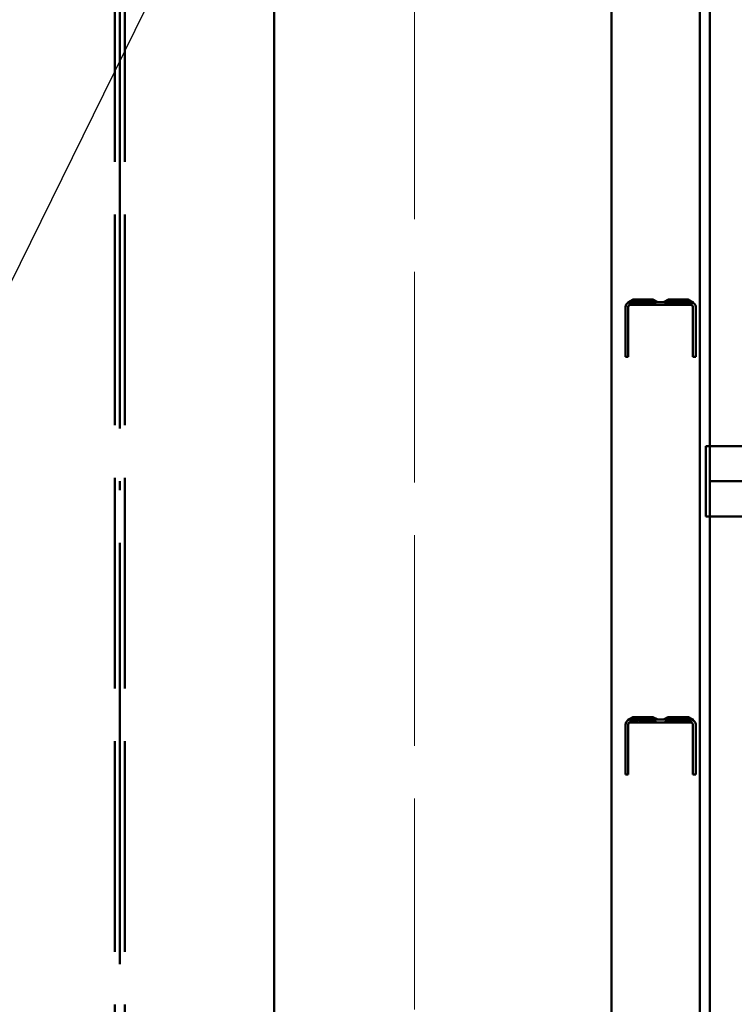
# Paper-space layout 'Layout1' of a CAD drawing. Extents: x -2 to 1033, y -36 to 596.
# Tile 38 of 256: x 278 to 289, y 149 to 163. Entities that reach past the tile are written whole.
import ezdxf

# ---------------------------------------------------------------- set-up
doc = ezdxf.new("R2010")
doc.units = 0
doc.linetypes.add('ACAD_ISO02W100', pattern=[15, 12, -3])
doc.linetypes.add('ACAD_ISO04W100', pattern=[30.5, 24, -3, 0.5, -3])
for name, color, linetype, lineweight in [('SS_PODKLADY_PANELY', 9, 'CONTINUOUS', 13), ('SS_POPIS_PROFILU', 13, 'CONTINUOUS', 25), ('SS_SLOUPY KRAJNÍ', 143, 'CONTINUOUS', 50), ('SS_ZEBRIK KOŠ', 75, 'CONTINUOUS', 50), ('SS_ZEBRIKY', 24, 'CONTINUOUS', 50)]:
    doc.layers.add(name, color=color, linetype=linetype, lineweight=lineweight)

psp = doc.layouts.get("Layout1")

# ---------------------------------------------------------------- linework, layer by layer
at = {"layer": 'SS_PODKLADY_PANELY', "color": 9, "linetype": 'ACAD_ISO02W100', "ltscale": 0.25}
psp.add_line((284.0122, 241.4755), (284.0122, 110.993), dxfattribs=at)
at = {"layer": 'SS_PODKLADY_PANELY', "color": 9, "linetype": 'Continuous', "ltscale": 0.25}
psp.add_line((282.0122, 111.793), (282.0122, 238.8263), dxfattribs=at)
at = {"layer": 'SS_POPIS_PROFILU', "color": 13}
psp.add_lwpolyline([(286.5645, 175.693), (275.4203, 153.0578), (260.9441, 153.0578)], dxfattribs=at)
at = {"layer": 'SS_SLOUPY KRAJNÍ', "color": 7, "linetype": 'ACAD_ISO04W100', "ltscale": 0.25}
psp.add_line((279.8145, 110.993), (279.8145, 238.993), dxfattribs=at)
at = {"layer": 'SS_SLOUPY KRAJNÍ', "color": 3, "linetype": 'ACAD_ISO02W100', "ltscale": 0.25}
for p, q in [((279.7445, 111.793), (279.7445, 238.816)), ((279.8845, 111.793), (279.8845, 238.816))]:
    psp.add_line(p, q, dxfattribs=at)
at = {"layer": 'SS_SLOUPY KRAJNÍ', "color": 1, "linetype": 'Continuous', "ltscale": 0.25}
psp.add_line((282.0145, 111.793), (282.0145, 238.7953), dxfattribs=at)
at = {"layer": 'SS_ZEBRIK KOŠ', "color": 3, "linetype": 'ACAD_ISO02W100', "ltscale": 0.25}
for p, q in [((288.2145, 156.493), (288.1605, 156.493)), ((288.1605, 156.493), (288.1605, 155.493)), ((288.2145, 155.493), (288.1605, 155.493))]:
    psp.add_line(p, q, dxfattribs=at)
at = {"layer": 'SS_ZEBRIK KOŠ', "color": 1, "linetype": 'Continuous', "ltscale": 0.25}
for p, q in [((292.6003, 156.493), (288.2145, 156.493)), ((292.6003, 155.493), (288.2145, 155.493))]:
    psp.add_line(p, q, dxfattribs=at)
at = {"layer": 'SS_ZEBRIK KOŠ', "color": 7, "linetype": 'ACAD_ISO04W100', "ltscale": 0.25}
psp.add_line((288.2145, 155.993), (292.6543, 155.993), dxfattribs=at)
psp.add_line((288.2145, 155.993), (292.6543, 155.993), dxfattribs=at)
at = {"layer": 'SS_ZEBRIKY', "color": 7, "linetype": 'ACAD_ISO04W100', "ltscale": 0.25}
psp.add_line((288.2145, 259.593), (288.2145, 112.993), dxfattribs=at)
psp.add_line((288.2145, 259.593), (288.2145, 112.993), dxfattribs=at)
at = {"layer": 'SS_ZEBRIKY', "color": 1, "linetype": 'Continuous', "ltscale": 0.25}
for p, q in [((288.0745, 112.993), (288.0745, 259.5295)), ((288.2145, 112.993), (288.2145, 259.5295)), ((286.8145, 123.493), (286.8145, 174.293))]:
    psp.add_line(p, q, dxfattribs=at)
at = {"layer": 'SS_ZEBRIKY', "color": 3, "linetype": 'ACAD_ISO02W100', "ltscale": 0.25}
for p, q in [((287.0495, 158.5356), (287.0239, 158.51)), ((287.0492, 158.5355), (287.0239, 158.51)), ((287.1266, 158.5808), (287.0482, 158.5408)), ((287.0482, 158.5408), (287.0492, 158.5355)), ((287.0482, 158.5408), (287.0605, 158.5408)), ((287.0492, 158.5355), (287.0605, 158.5408)), ((287.0495, 158.5356), (287.0492, 158.5355)), ((287.0845, 158.545), (287.0495, 158.5356)), ((287.0495, 158.5356), (287.0736, 158.5441)), ((287.0605, 158.5408), (287.0495, 158.5356)), ((287.1451, 158.5808), (287.0605, 158.5408)), ((287.0605, 158.5408), (287.1266, 158.5808)), ((287.0605, 158.5408), (287.0736, 158.5441)), ((287.1606, 158.545), (287.0667, 158.505)), ((287.1445, 158.545), (287.0667, 158.505)), ((287.0736, 158.5441), (287.1451, 158.5808)), ((287.1266, 158.5808), (287.0736, 158.5441)), ((287.0736, 158.5441), (287.1304, 158.5732)), ((287.0845, 158.545), (287.0736, 158.5441)), ((287.0845, 158.545), (287.1955, 158.5808)), ((287.0845, 158.545), (287.1451, 158.5808)), ((287.0845, 158.545), (287.1308, 158.5724)), ((287.0845, 158.545), (287.1362, 158.5616)), ((287.555, 158.545), (287.0845, 158.545)), ((287.1606, 158.545), (287.0845, 158.505)), ((287.1266, 158.5808), (287.1445, 158.545)), ((287.1451, 158.5808), (287.1266, 158.5808)), ((287.1304, 158.5732), (287.1451, 158.5808)), ((287.1308, 158.5724), (287.1451, 158.5808)), ((287.1362, 158.5616), (287.1955, 158.5808)), ((287.1451, 158.5808), (287.1606, 158.545)), ((287.1955, 158.5808), (287.1451, 158.5808)), ((287.1466, 158.505), (287.2045, 158.545)), ((287.1606, 158.545), (287.1466, 158.505)), ((287.161, 158.545), (287.2645, 158.5808)), ((287.161, 158.545), (287.1955, 158.5808)), ((287.1618, 158.545), (287.2645, 158.5808)), ((287.1618, 158.545), (287.1955, 158.5808)), ((287.2045, 158.545), (287.1955, 158.5808)), ((287.2645, 158.5808), (287.1955, 158.5808)), ((287.2363, 158.505), (287.2045, 158.545)), ((287.2363, 158.505), (287.2645, 158.545)), ((287.2665, 158.545), (287.2645, 158.5808)), ((287.2645, 158.5808), (287.3689, 158.545)), ((287.3334, 158.5808), (287.2645, 158.5808)), ((287.2645, 158.545), (287.2645, 158.5808)), ((287.3327, 158.505), (287.2645, 158.545)), ((287.2665, 158.545), (287.3334, 158.5808)), ((287.3245, 158.545), (287.3334, 158.5808)), ((287.3327, 158.505), (287.3245, 158.545)), ((287.413, 158.505), (287.3245, 158.545)), ((287.3689, 158.545), (287.3334, 158.5808)), ((287.3707, 158.545), (287.3334, 158.5808)), ((287.3929, 158.5618), (287.3334, 158.5808)), ((287.4455, 158.545), (287.3334, 158.5808)), ((287.3839, 158.5808), (287.3334, 158.5808)), ((287.3684, 158.545), (287.3839, 158.5808)), ((287.413, 158.505), (287.3684, 158.545)), ((287.4585, 158.505), (287.3684, 158.545)), ((287.3707, 158.545), (287.3839, 158.5808)), ((287.4455, 158.545), (287.3839, 158.5808)), ((287.3982, 158.5725), (287.3839, 158.5808)), ((287.4465, 158.545), (287.3839, 158.5808)), ((287.3839, 158.5808), (287.4739, 158.545)), ((287.3839, 158.5808), (287.3993, 158.5746)), ((287.4024, 158.5808), (287.3839, 158.5808)), ((287.3845, 158.545), (287.4024, 158.5808)), ((287.4585, 158.505), (287.3845, 158.545)), ((287.4455, 158.545), (287.3929, 158.5618)), ((287.4455, 158.545), (287.3982, 158.5725)), ((287.4465, 158.545), (287.4024, 158.5808)), ((287.4739, 158.545), (287.4024, 158.5808)), ((287.555, 158.545), (287.6374, 158.5808)), ((287.555, 158.545), (287.6338, 158.5808)), ((287.6266, 158.5808), (287.555, 158.545)), ((287.6266, 158.5808), (287.555, 158.545)), ((287.6266, 158.5808), (287.555, 158.545)), ((287.6267, 158.5806), (287.555, 158.545)), ((287.555, 158.545), (287.6275, 158.579)), ((287.555, 158.545), (287.6297, 158.5746)), ((287.555, 158.545), (287.6297, 158.5746)), ((287.5828, 158.545), (287.555, 158.545)), ((287.5645, 158.505), (287.6445, 158.545)), ((287.566, 158.545), (287.6248, 158.5797)), ((287.566, 158.545), (287.63, 158.574)), ((287.6606, 158.545), (287.5704, 158.505)), ((287.6445, 158.545), (287.5704, 158.505)), ((287.6613, 158.5808), (287.5824, 158.545)), ((287.5824, 158.545), (287.6451, 158.5808)), ((287.6446, 158.5808), (287.5824, 158.545)), ((287.6374, 158.5808), (287.5824, 158.545)), ((287.6266, 158.5808), (287.5824, 158.545)), ((287.5828, 158.545), (287.6548, 158.5808)), ((287.5828, 158.545), (287.6338, 158.5808)), ((287.6445, 158.545), (287.5828, 158.545)), ((287.5834, 158.545), (287.6955, 158.5808)), ((287.5834, 158.545), (287.6453, 158.5808)), ((287.6278, 158.5783), (287.5834, 158.545)), ((287.5834, 158.545), (287.6308, 158.5725)), ((287.5834, 158.545), (287.6308, 158.5725)), ((287.6308, 158.5724), (287.5834, 158.545)), ((287.6315, 158.571), (287.5834, 158.545)), ((287.5834, 158.545), (287.635, 158.564)), ((287.5834, 158.545), (287.6361, 158.5618)), ((287.5843, 158.505), (287.6606, 158.545)), ((287.5843, 158.505), (287.6445, 158.545)), ((287.5979, 158.545), (287.6317, 158.5706)), ((287.6373, 158.5594), (287.5979, 158.545)), ((287.616, 158.505), (287.7045, 158.545)), ((287.6606, 158.545), (287.616, 158.505)), ((287.6248, 158.5797), (287.6266, 158.5808)), ((287.6445, 158.545), (287.6266, 158.5808)), ((287.6266, 158.5808), (287.6445, 158.545)), ((287.6606, 158.545), (287.6266, 158.5808)), ((287.6338, 158.5808), (287.6266, 158.5808)), ((287.6269, 158.5808), (287.6267, 158.5806)), ((287.6267, 158.5806), (287.6445, 158.545)), ((287.6269, 158.5808), (287.6445, 158.545)), ((287.6275, 158.579), (287.6312, 158.5808)), ((287.6312, 158.5808), (287.6278, 158.5783)), ((287.6297, 158.5746), (287.6299, 158.5747)), ((287.6299, 158.5747), (287.6451, 158.5808)), ((287.63, 158.574), (287.6302, 158.5741)), ((287.6302, 158.5741), (287.6451, 158.5808)), ((287.6453, 158.5808), (287.6308, 158.5724)), ((287.6308, 158.5725), (287.631, 158.5726)), ((287.631, 158.5726), (287.6451, 158.5808)), ((287.6445, 158.545), (287.6312, 158.5808)), ((287.6312, 158.5808), (287.6606, 158.545)), ((287.6496, 158.5808), (287.6315, 158.571)), ((287.6317, 158.5706), (287.6319, 158.5707)), ((287.6319, 158.5707), (287.6451, 158.5808)), ((287.6445, 158.545), (287.6338, 158.5808)), ((287.6606, 158.545), (287.6338, 158.5808)), ((287.6548, 158.5808), (287.6338, 158.5808)), ((287.635, 158.564), (287.6804, 158.5808)), ((287.6445, 158.545), (287.6374, 158.5808)), ((287.6606, 158.545), (287.6374, 158.5808)), ((287.6955, 158.5808), (287.6374, 158.5595)), ((287.6397, 158.505), (287.7045, 158.545)), ((287.6397, 158.505), (287.6606, 158.545)), ((287.6446, 158.5808), (287.6445, 158.545)), ((287.6606, 158.545), (287.6445, 158.545)), ((287.6446, 158.5808), (287.6606, 158.545)), ((287.6583, 158.545), (287.6451, 158.5808)), ((287.6606, 158.545), (287.6451, 158.5808)), ((287.6606, 158.545), (287.6453, 158.5808)), ((287.7045, 158.545), (287.6453, 158.5808)), ((287.6473, 158.545), (287.6955, 158.5808)), ((287.6606, 158.545), (287.6496, 158.5808)), ((287.6588, 158.545), (287.6548, 158.5808)), ((287.6606, 158.545), (287.6548, 158.5808)), ((287.7045, 158.545), (287.6548, 158.5808)), ((287.6873, 158.5808), (287.6548, 158.5808)), ((287.6583, 158.545), (287.7386, 158.5808)), ((287.6583, 158.545), (287.6963, 158.5808)), ((287.6583, 158.545), (287.6955, 158.5808)), ((287.6583, 158.545), (287.6946, 158.5808)), ((287.6583, 158.545), (287.6613, 158.5808)), ((287.6588, 158.545), (287.7279, 158.5808)), ((287.6588, 158.545), (287.6873, 158.5808)), ((287.7645, 158.5808), (287.6601, 158.545)), ((287.6601, 158.545), (287.7201, 158.5808)), ((287.6601, 158.545), (287.6957, 158.5808)), ((287.6601, 158.545), (287.6955, 158.5808)), ((287.6601, 158.545), (287.6804, 158.5808)), ((287.6946, 158.5808), (287.6606, 158.545)), ((287.6606, 158.545), (287.6804, 158.5808)), ((287.6606, 158.545), (287.6613, 158.5808)), ((287.7045, 158.545), (287.6606, 158.545)), ((287.6613, 158.5808), (287.7045, 158.545)), ((287.7045, 158.545), (287.6804, 158.5808)), ((287.7045, 158.545), (287.6873, 158.5808)), ((287.7279, 158.5808), (287.6873, 158.5808)), ((287.7045, 158.545), (287.6946, 158.5808)), ((287.7045, 158.545), (287.6955, 158.5808)), ((287.709, 158.545), (287.6955, 158.5808)), ((287.7624, 158.545), (287.6955, 158.5808)), ((287.7045, 158.545), (287.6957, 158.5808)), ((287.7645, 158.545), (287.6957, 158.5808)), ((287.7045, 158.545), (287.6963, 158.5808)), ((287.6963, 158.505), (287.7645, 158.545)), ((287.6963, 158.505), (287.7045, 158.545)), ((287.7045, 158.545), (287.7631, 158.5808)), ((287.7045, 158.545), (287.7386, 158.5808)), ((287.7045, 158.545), (287.7279, 158.5808)), ((287.7045, 158.545), (287.7201, 158.5808)), ((287.7198, 158.505), (287.7045, 158.545)), ((287.7645, 158.545), (287.7045, 158.545)), ((287.7645, 158.5808), (287.709, 158.545)), ((287.7198, 158.505), (287.7645, 158.545)), ((287.7645, 158.545), (287.7201, 158.5808)), ((287.7628, 158.545), (287.7279, 158.5808)), ((287.7645, 158.545), (287.7279, 158.5808)), ((287.7724, 158.5808), (287.7279, 158.5808)), ((287.7624, 158.545), (287.7386, 158.5808)), ((287.7645, 158.545), (287.7386, 158.5808)), ((287.7836, 158.5808), (287.7624, 158.545)), ((287.7624, 158.545), (287.7645, 158.5808)), ((287.7624, 158.545), (287.7631, 158.5808)), ((287.7628, 158.545), (287.816, 158.5808)), ((287.7628, 158.545), (287.7724, 158.5808)), ((287.7645, 158.545), (287.7631, 158.5808)), ((287.7765, 158.545), (287.7645, 158.5808)), ((287.8427, 158.545), (287.7645, 158.5808)), ((287.8671, 158.545), (287.7645, 158.5808)), ((287.868, 158.545), (287.7645, 158.5808)), ((287.7645, 158.545), (287.8326, 158.5808)), ((287.7645, 158.545), (287.8321, 158.5808)), ((287.7645, 158.545), (287.816, 158.5808)), ((287.7645, 158.545), (287.7836, 158.5808)), ((287.7645, 158.545), (287.7724, 158.5808)), ((287.7645, 158.545), (287.7645, 158.5808)), ((287.7927, 158.505), (287.7645, 158.545)), ((287.8087, 158.505), (287.7645, 158.545)), ((287.8245, 158.545), (287.7645, 158.545)), ((287.816, 158.5808), (287.7724, 158.5808)), ((287.7836, 158.5808), (287.8245, 158.545)), ((287.8671, 158.545), (287.7836, 158.5808)), ((287.7927, 158.505), (287.8245, 158.545)), ((287.8087, 158.505), (287.8245, 158.545)), ((287.8245, 158.545), (287.816, 158.5808)), ((287.8673, 158.545), (287.816, 158.5808)), ((287.8542, 158.5808), (287.816, 158.5808)), ((287.8245, 158.545), (287.883, 158.5808)), ((287.8245, 158.545), (287.8629, 158.5808)), ((287.8245, 158.545), (287.8542, 158.5808)), ((287.8245, 158.545), (287.8334, 158.5808)), ((287.8245, 158.545), (287.8326, 158.5808)), ((287.8245, 158.545), (287.8321, 158.5808)), ((287.8245, 158.545), (287.8266, 158.5808)), ((287.8824, 158.505), (287.8245, 158.545)), ((287.8889, 158.505), (287.8245, 158.545)), ((287.8684, 158.545), (287.8245, 158.545)), ((287.8671, 158.545), (287.8266, 158.5808)), ((287.8671, 158.545), (287.8321, 158.5808)), ((287.868, 158.545), (287.8326, 158.5808)), ((287.8427, 158.545), (287.8334, 158.5808)), ((287.8671, 158.545), (287.8334, 158.5808)), ((287.868, 158.545), (287.8334, 158.5808)), ((287.8878, 158.5519), (287.8334, 158.5808)), ((287.8924, 158.5618), (287.8334, 158.5808)), ((287.9445, 158.545), (287.8334, 158.5808)), ((287.8673, 158.545), (287.8542, 158.5808)), ((287.8684, 158.545), (287.8542, 158.5808)), ((287.9445, 158.545), (287.8542, 158.5808)), ((287.883, 158.5808), (287.8542, 158.5808)), ((287.8671, 158.545), (287.8629, 158.5808)), ((287.8629, 158.5808), (287.8684, 158.545)), ((287.9445, 158.545), (287.8629, 158.5808)), ((287.8684, 158.545), (287.9014, 158.5808)), ((287.8994, 158.5808), (287.8684, 158.545)), ((287.8974, 158.5808), (287.8684, 158.545)), ((287.8684, 158.545), (287.8888, 158.5808)), ((287.8684, 158.545), (287.8839, 158.5808)), ((287.8684, 158.545), (287.883, 158.5808)), ((287.8824, 158.505), (287.8684, 158.545)), ((287.8684, 158.545), (287.8889, 158.505)), ((287.9445, 158.505), (287.8684, 158.545)), ((287.9555, 158.505), (287.8684, 158.545)), ((287.9622, 158.505), (287.8684, 158.545)), ((287.8845, 158.545), (287.8684, 158.545)), ((287.9445, 158.545), (287.883, 158.5808)), ((287.898, 158.572), (287.883, 158.5808)), ((287.883, 158.5808), (287.9554, 158.5441)), ((287.8985, 158.5729), (287.883, 158.5808)), ((287.8987, 158.5734), (287.883, 158.5808)), ((287.8974, 158.5808), (287.883, 158.5808)), ((287.8839, 158.5808), (287.8926, 158.5622)), ((287.8976, 158.5727), (287.8839, 158.5808)), ((287.9445, 158.545), (287.8839, 158.5808)), ((287.9554, 158.5441), (287.8839, 158.5808)), ((287.898, 158.5736), (287.8839, 158.5808)), ((287.8839, 158.5808), (287.8982, 158.574)), ((287.8984, 158.5745), (287.8839, 158.5808)), ((287.8845, 158.545), (287.9024, 158.5808)), ((287.8845, 158.545), (287.9014, 158.5808)), ((287.8845, 158.545), (287.8994, 158.5808)), ((287.8974, 158.5808), (287.8845, 158.545)), ((287.8845, 158.545), (287.9022, 158.5804)), ((287.8845, 158.545), (287.9555, 158.505)), ((287.9622, 158.505), (287.8845, 158.545)), ((287.8845, 158.545), (287.9645, 158.505)), ((287.9445, 158.545), (287.8845, 158.545)), ((287.9008, 158.545), (287.8879, 158.5518)), ((287.9445, 158.545), (287.8888, 158.5808)), ((287.9554, 158.5441), (287.8888, 158.5808)), ((287.8928, 158.5616), (287.8924, 158.5618)), ((287.8926, 158.5622), (287.8929, 158.5618)), ((287.9445, 158.545), (287.8928, 158.5616)), ((287.8929, 158.5618), (287.9008, 158.545)), ((287.9012, 158.5784), (287.8974, 158.5808)), ((287.9554, 158.5441), (287.8974, 158.5808)), ((287.9013, 158.5786), (287.8974, 158.5808)), ((287.8974, 158.5808), (287.9684, 158.5408)), ((287.8974, 158.5808), (287.9761, 158.5408)), ((287.8974, 158.5808), (287.9014, 158.5789)), ((287.8974, 158.5808), (287.9808, 158.5408)), ((287.9024, 158.5808), (287.8974, 158.5808)), ((287.8982, 158.5724), (287.8976, 158.5727)), ((287.8986, 158.5732), (287.898, 158.5736)), ((287.9445, 158.545), (287.898, 158.572)), ((287.8982, 158.574), (287.8988, 158.5737)), ((287.9445, 158.545), (287.8982, 158.5724)), ((287.8991, 158.5742), (287.8984, 158.5745)), ((287.9554, 158.5441), (287.8985, 158.5729)), ((287.9554, 158.5441), (287.8986, 158.5732)), ((287.9684, 158.5408), (287.8987, 158.5734)), ((287.8988, 158.5737), (287.9684, 158.5408)), ((287.9761, 158.5408), (287.8991, 158.5742)), ((287.9017, 158.5794), (287.8994, 158.5808)), ((287.8994, 158.5808), (287.9018, 158.5796)), ((287.9554, 158.5441), (287.9012, 158.5784)), ((287.9684, 158.5408), (287.9013, 158.5786)), ((287.9554, 158.5441), (287.9014, 158.5808)), ((287.9684, 158.5408), (287.9014, 158.5808)), ((287.9014, 158.5808), (287.9808, 158.5408)), ((287.9022, 158.5804), (287.9014, 158.5808)), ((287.9684, 158.5408), (287.9017, 158.5794)), ((287.9018, 158.5796), (287.9808, 158.5408)), ((287.9022, 158.5804), (287.9024, 158.5808)), ((287.9808, 158.5408), (287.9022, 158.5804)), ((287.9554, 158.5441), (287.9024, 158.5808)), ((287.9684, 158.5408), (287.9024, 158.5808)), ((287.9072, 158.5778), (287.9024, 158.5808)), ((287.9152, 158.5738), (287.9024, 158.5808)), ((287.9808, 158.5408), (287.9024, 158.5808)), ((287.9824, 158.5408), (287.9024, 158.5808)), ((287.9684, 158.5408), (287.9072, 158.5778)), ((287.9761, 158.5408), (287.9152, 158.5738)), ((287.9445, 158.545), (287.9554, 158.5441)), ((287.9554, 158.5441), (287.9684, 158.5408)), ((287.9684, 158.5408), (287.9797, 158.5355)), ((287.9684, 158.5408), (287.9761, 158.5408)), ((287.9797, 158.5355), (287.9761, 158.5408)), ((287.9761, 158.5408), (287.9808, 158.5408)), ((287.9797, 158.5355), (287.9824, 158.5408)), ((287.9797, 158.5355), (287.9808, 158.5408)), ((287.9982, 158.5198), (287.9797, 158.5355)), ((287.9808, 158.5408), (287.9824, 158.5408)), ((287.0239, 158.51), (287.0145, 158.475)), ((287.0145, 158.475), (287.0145, 157.765)), ((287.0545, 158.475), (287.0585, 158.49)), ((287.0545, 157.765), (287.0545, 158.475)), ((287.0585, 158.49), (287.0695, 158.501)), ((287.0585, 158.49), (287.0667, 158.4982)), ((287.0645, 158.4974), (287.0585, 158.49)), ((287.0845, 158.505), (287.0645, 158.4974)), ((287.0667, 158.505), (287.0645, 158.4974)), ((287.0695, 158.501), (287.0645, 158.4974)), ((287.0645, 158.4974), (287.0667, 158.4982)), ((287.0667, 158.505), (287.0845, 158.505)), ((287.0667, 158.4982), (287.0845, 158.505)), ((287.0667, 158.4982), (287.0695, 158.501)), ((287.0845, 158.505), (287.0695, 158.501)), ((287.0845, 158.505), (287.5645, 158.505)), ((287.5645, 158.505), (287.5843, 158.505)), ((287.5843, 158.505), (287.6397, 158.505)), ((287.6397, 158.505), (287.7198, 158.505)), ((287.7198, 158.505), (287.8087, 158.505)), ((287.8087, 158.505), (287.8889, 158.505)), ((287.8889, 158.505), (287.9445, 158.505)), ((287.9445, 158.505), (287.9645, 158.4974)), ((287.9445, 158.505), (287.9555, 158.505)), ((287.9645, 158.4974), (287.9555, 158.505)), ((287.9555, 158.505), (287.9622, 158.505)), ((287.9645, 158.4974), (287.9622, 158.505)), ((287.9622, 158.505), (287.9645, 158.505)), ((287.9645, 158.505), (287.9645, 158.4974)), ((287.9645, 158.4974), (287.9699, 158.4909)), ((287.9699, 158.4909), (287.9733, 158.4833)), ((287.9733, 158.4833), (287.9745, 158.475)), ((287.9745, 158.475), (287.9745, 157.765)), ((288.0103, 158.4989), (287.9982, 158.5198)), ((288.0145, 158.475), (288.0103, 158.4989)), ((288.0145, 157.765), (288.0145, 158.475)), ((287.0145, 157.765), (287.0545, 157.765)), ((287.9745, 157.765), (288.0145, 157.765)), ((287.0239, 152.566), (287.0145, 152.531)), ((287.0145, 152.531), (287.0145, 151.821)), ((287.0495, 152.5916), (287.0239, 152.566)), ((287.0492, 152.5915), (287.0239, 152.566)), ((287.1266, 152.6368), (287.0482, 152.5968)), ((287.0482, 152.5968), (287.0492, 152.5915)), ((287.0482, 152.5968), (287.0605, 152.5968)), ((287.0492, 152.5915), (287.0605, 152.5968)), ((287.0495, 152.5916), (287.0492, 152.5915)), ((287.0845, 152.601), (287.0495, 152.5916)), ((287.0495, 152.5916), (287.0736, 152.6001)), ((287.0605, 152.5968), (287.0495, 152.5916)), ((287.0545, 152.531), (287.0585, 152.546)), ((287.0545, 151.821), (287.0545, 152.531)), ((287.0585, 152.546), (287.0695, 152.557)), ((287.0585, 152.546), (287.0667, 152.5542)), ((287.0645, 152.5534), (287.0585, 152.546)), ((287.1451, 152.6368), (287.0605, 152.5968)), ((287.0605, 152.5968), (287.1266, 152.6368)), ((287.0605, 152.5968), (287.0736, 152.6001)), ((287.0845, 152.561), (287.0645, 152.5534)), ((287.0667, 152.561), (287.0645, 152.5534)), ((287.0695, 152.557), (287.0645, 152.5534)), ((287.0645, 152.5534), (287.0667, 152.5542)), ((287.1606, 152.601), (287.0667, 152.561)), ((287.1445, 152.601), (287.0667, 152.561)), ((287.0667, 152.561), (287.0845, 152.561)), ((287.0667, 152.5542), (287.0845, 152.561)), ((287.0667, 152.5542), (287.0695, 152.557)), ((287.0845, 152.561), (287.0695, 152.557)), ((287.0736, 152.6001), (287.1451, 152.6368)), ((287.1266, 152.6368), (287.0736, 152.6001)), ((287.0736, 152.6001), (287.1304, 152.6292)), ((287.0845, 152.601), (287.0736, 152.6001)), ((287.0845, 152.601), (287.1955, 152.6368)), ((287.0845, 152.601), (287.1451, 152.6368)), ((287.0845, 152.601), (287.1308, 152.6284)), ((287.0845, 152.601), (287.1362, 152.6176)), ((287.555, 152.601), (287.0845, 152.601)), ((287.1606, 152.601), (287.0845, 152.561)), ((287.0845, 152.561), (287.5645, 152.561)), ((287.1266, 152.6368), (287.1445, 152.601)), ((287.1451, 152.6368), (287.1266, 152.6368)), ((287.1304, 152.6292), (287.1451, 152.6368)), ((287.1308, 152.6284), (287.1451, 152.6368)), ((287.1362, 152.6176), (287.1955, 152.6368)), ((287.1451, 152.6368), (287.1606, 152.601)), ((287.1955, 152.6368), (287.1451, 152.6368)), ((287.1466, 152.561), (287.2045, 152.601)), ((287.1606, 152.601), (287.1466, 152.561)), ((287.161, 152.601), (287.2645, 152.6368)), ((287.161, 152.601), (287.1955, 152.6368)), ((287.1618, 152.601), (287.2645, 152.6368)), ((287.1618, 152.601), (287.1955, 152.6368)), ((287.2045, 152.601), (287.1955, 152.6368)), ((287.2645, 152.6368), (287.1955, 152.6368)), ((287.2363, 152.561), (287.2045, 152.601)), ((287.2363, 152.561), (287.2645, 152.601)), ((287.2665, 152.601), (287.2645, 152.6368)), ((287.2645, 152.6368), (287.3689, 152.601)), ((287.3334, 152.6368), (287.2645, 152.6368)), ((287.2645, 152.601), (287.2645, 152.6368)), ((287.3327, 152.561), (287.2645, 152.601)), ((287.2665, 152.601), (287.3334, 152.6368)), ((287.3245, 152.601), (287.3334, 152.6368)), ((287.3327, 152.561), (287.3245, 152.601)), ((287.413, 152.561), (287.3245, 152.601)), ((287.3689, 152.601), (287.3334, 152.6368)), ((287.3707, 152.601), (287.3334, 152.6368)), ((287.3929, 152.6178), (287.3334, 152.6368)), ((287.4455, 152.601), (287.3334, 152.6368)), ((287.3839, 152.6368), (287.3334, 152.6368)), ((287.3684, 152.601), (287.3839, 152.6368)), ((287.413, 152.561), (287.3684, 152.601)), ((287.4585, 152.561), (287.3684, 152.601)), ((287.3707, 152.601), (287.3839, 152.6368)), ((287.4455, 152.601), (287.3839, 152.6368)), ((287.3982, 152.6285), (287.3839, 152.6368)), ((287.4465, 152.601), (287.3839, 152.6368)), ((287.3839, 152.6368), (287.4739, 152.601)), ((287.3839, 152.6368), (287.3993, 152.6306)), ((287.4024, 152.6368), (287.3839, 152.6368)), ((287.3845, 152.601), (287.4024, 152.6368)), ((287.4585, 152.561), (287.3845, 152.601)), ((287.4455, 152.601), (287.3929, 152.6178)), ((287.4455, 152.601), (287.3982, 152.6285)), ((287.4465, 152.601), (287.4024, 152.6368)), ((287.4739, 152.601), (287.4024, 152.6368)), ((287.555, 152.601), (287.6374, 152.6368)), ((287.555, 152.601), (287.6338, 152.6368)), ((287.6266, 152.6368), (287.555, 152.601)), ((287.6266, 152.6368), (287.555, 152.601)), ((287.6266, 152.6368), (287.555, 152.601)), ((287.6267, 152.6366), (287.555, 152.601)), ((287.555, 152.601), (287.6275, 152.635)), ((287.555, 152.601), (287.6297, 152.6306)), ((287.555, 152.601), (287.6297, 152.6306)), ((287.5828, 152.601), (287.555, 152.601)), ((287.5645, 152.561), (287.6445, 152.601)), ((287.5645, 152.561), (287.5843, 152.561)), ((287.566, 152.601), (287.6248, 152.6357)), ((287.566, 152.601), (287.63, 152.63)), ((287.6606, 152.601), (287.5704, 152.561)), ((287.6445, 152.601), (287.5704, 152.561)), ((287.6613, 152.6368), (287.5824, 152.601)), ((287.5824, 152.601), (287.6451, 152.6368)), ((287.6446, 152.6368), (287.5824, 152.601)), ((287.6374, 152.6368), (287.5824, 152.601)), ((287.6266, 152.6368), (287.5824, 152.601)), ((287.5828, 152.601), (287.6548, 152.6368)), ((287.5828, 152.601), (287.6338, 152.6368)), ((287.6445, 152.601), (287.5828, 152.601)), ((287.5834, 152.601), (287.6955, 152.6368)), ((287.5834, 152.601), (287.6453, 152.6368)), ((287.6278, 152.6343), (287.5834, 152.601)), ((287.5834, 152.601), (287.6308, 152.6285)), ((287.5834, 152.601), (287.6308, 152.6285)), ((287.6308, 152.6284), (287.5834, 152.601)), ((287.6315, 152.627), (287.5834, 152.601)), ((287.5834, 152.601), (287.635, 152.62)), ((287.5834, 152.601), (287.6361, 152.6178)), ((287.5843, 152.561), (287.6606, 152.601)), ((287.5843, 152.561), (287.6445, 152.601)), ((287.5843, 152.561), (287.6397, 152.561)), ((287.5979, 152.601), (287.6317, 152.6266)), ((287.6373, 152.6154), (287.5979, 152.601)), ((287.616, 152.561), (287.7045, 152.601)), ((287.6606, 152.601), (287.616, 152.561)), ((287.6248, 152.6357), (287.6266, 152.6368)), ((287.6445, 152.601), (287.6266, 152.6368)), ((287.6266, 152.6368), (287.6445, 152.601)), ((287.6606, 152.601), (287.6266, 152.6368)), ((287.6338, 152.6368), (287.6266, 152.6368)), ((287.6269, 152.6368), (287.6267, 152.6366)), ((287.6267, 152.6366), (287.6445, 152.601)), ((287.6269, 152.6368), (287.6445, 152.601)), ((287.6275, 152.635), (287.6312, 152.6368)), ((287.6312, 152.6368), (287.6278, 152.6343)), ((287.6297, 152.6306), (287.6299, 152.6307)), ((287.6299, 152.6307), (287.6451, 152.6368)), ((287.63, 152.63), (287.6302, 152.6301)), ((287.6302, 152.6301), (287.6451, 152.6368)), ((287.6453, 152.6368), (287.6308, 152.6284)), ((287.6308, 152.6285), (287.631, 152.6286)), ((287.631, 152.6286), (287.6451, 152.6368)), ((287.6445, 152.601), (287.6312, 152.6368)), ((287.6312, 152.6368), (287.6606, 152.601)), ((287.6496, 152.6368), (287.6315, 152.627)), ((287.6317, 152.6266), (287.6319, 152.6267)), ((287.6319, 152.6267), (287.6451, 152.6368)), ((287.6445, 152.601), (287.6338, 152.6368)), ((287.6606, 152.601), (287.6338, 152.6368)), ((287.6548, 152.6368), (287.6338, 152.6368)), ((287.635, 152.62), (287.6804, 152.6368)), ((287.6445, 152.601), (287.6374, 152.6368)), ((287.6606, 152.601), (287.6374, 152.6368)), ((287.6955, 152.6368), (287.6374, 152.6155)), ((287.6397, 152.561), (287.7045, 152.601)), ((287.6397, 152.561), (287.6606, 152.601)), ((287.6397, 152.561), (287.7198, 152.561)), ((287.6446, 152.6368), (287.6445, 152.601)), ((287.6606, 152.601), (287.6445, 152.601)), ((287.6446, 152.6368), (287.6606, 152.601)), ((287.6583, 152.601), (287.6451, 152.6368)), ((287.6606, 152.601), (287.6451, 152.6368)), ((287.6606, 152.601), (287.6453, 152.6368)), ((287.7045, 152.601), (287.6453, 152.6368)), ((287.6473, 152.601), (287.6955, 152.6368)), ((287.6606, 152.601), (287.6496, 152.6368)), ((287.6588, 152.601), (287.6548, 152.6368)), ((287.6606, 152.601), (287.6548, 152.6368)), ((287.7045, 152.601), (287.6548, 152.6368)), ((287.6873, 152.6368), (287.6548, 152.6368)), ((287.6583, 152.601), (287.7386, 152.6368)), ((287.6583, 152.601), (287.6963, 152.6368)), ((287.6583, 152.601), (287.6955, 152.6368)), ((287.6583, 152.601), (287.6946, 152.6368)), ((287.6583, 152.601), (287.6613, 152.6368)), ((287.6588, 152.601), (287.7279, 152.6368)), ((287.6588, 152.601), (287.6873, 152.6368)), ((287.7645, 152.6368), (287.6601, 152.601)), ((287.6601, 152.601), (287.7201, 152.6368)), ((287.6601, 152.601), (287.6957, 152.6368)), ((287.6601, 152.601), (287.6955, 152.6368)), ((287.6601, 152.601), (287.6804, 152.6368)), ((287.6946, 152.6368), (287.6606, 152.601)), ((287.6606, 152.601), (287.6804, 152.6368)), ((287.6606, 152.601), (287.6613, 152.6368)), ((287.7045, 152.601), (287.6606, 152.601)), ((287.6613, 152.6368), (287.7045, 152.601)), ((287.7045, 152.601), (287.6804, 152.6368)), ((287.7045, 152.601), (287.6873, 152.6368)), ((287.7279, 152.6368), (287.6873, 152.6368)), ((287.7045, 152.601), (287.6946, 152.6368)), ((287.7045, 152.601), (287.6955, 152.6368)), ((287.709, 152.601), (287.6955, 152.6368)), ((287.7624, 152.601), (287.6955, 152.6368)), ((287.7045, 152.601), (287.6957, 152.6368)), ((287.7645, 152.601), (287.6957, 152.6368)), ((287.7045, 152.601), (287.6963, 152.6368)), ((287.6963, 152.561), (287.7645, 152.601)), ((287.6963, 152.561), (287.7045, 152.601)), ((287.7045, 152.601), (287.7631, 152.6368)), ((287.7045, 152.601), (287.7386, 152.6368)), ((287.7045, 152.601), (287.7279, 152.6368)), ((287.7045, 152.601), (287.7201, 152.6368)), ((287.7198, 152.561), (287.7045, 152.601)), ((287.7645, 152.601), (287.7045, 152.601)), ((287.7645, 152.6368), (287.709, 152.601)), ((287.7198, 152.561), (287.7645, 152.601)), ((287.7198, 152.561), (287.8087, 152.561)), ((287.7645, 152.601), (287.7201, 152.6368)), ((287.7628, 152.601), (287.7279, 152.6368)), ((287.7645, 152.601), (287.7279, 152.6368)), ((287.7724, 152.6368), (287.7279, 152.6368)), ((287.7624, 152.601), (287.7386, 152.6368)), ((287.7645, 152.601), (287.7386, 152.6368)), ((287.7836, 152.6368), (287.7624, 152.601)), ((287.7624, 152.601), (287.7645, 152.6368)), ((287.7624, 152.601), (287.7631, 152.6368)), ((287.7628, 152.601), (287.816, 152.6368)), ((287.7628, 152.601), (287.7724, 152.6368)), ((287.7645, 152.601), (287.7631, 152.6368)), ((287.7765, 152.601), (287.7645, 152.6368)), ((287.8427, 152.601), (287.7645, 152.6368)), ((287.8671, 152.601), (287.7645, 152.6368)), ((287.868, 152.601), (287.7645, 152.6368)), ((287.7645, 152.601), (287.8326, 152.6368)), ((287.7645, 152.601), (287.8321, 152.6368)), ((287.7645, 152.601), (287.816, 152.6368)), ((287.7645, 152.601), (287.7836, 152.6368)), ((287.7645, 152.601), (287.7724, 152.6368)), ((287.7645, 152.601), (287.7645, 152.6368)), ((287.7927, 152.561), (287.7645, 152.601)), ((287.8087, 152.561), (287.7645, 152.601)), ((287.8245, 152.601), (287.7645, 152.601)), ((287.816, 152.6368), (287.7724, 152.6368)), ((287.7836, 152.6368), (287.8245, 152.601)), ((287.8671, 152.601), (287.7836, 152.6368)), ((287.7927, 152.561), (287.8245, 152.601)), ((287.8087, 152.561), (287.8245, 152.601)), ((287.8087, 152.561), (287.8889, 152.561)), ((287.8245, 152.601), (287.816, 152.6368)), ((287.8673, 152.601), (287.816, 152.6368)), ((287.8542, 152.6368), (287.816, 152.6368)), ((287.8245, 152.601), (287.883, 152.6368)), ((287.8245, 152.601), (287.8629, 152.6368)), ((287.8245, 152.601), (287.8542, 152.6368)), ((287.8245, 152.601), (287.8334, 152.6368)), ((287.8245, 152.601), (287.8326, 152.6368)), ((287.8245, 152.601), (287.8321, 152.6368)), ((287.8245, 152.601), (287.8266, 152.6368)), ((287.8824, 152.561), (287.8245, 152.601)), ((287.8889, 152.561), (287.8245, 152.601)), ((287.8684, 152.601), (287.8245, 152.601)), ((287.8671, 152.601), (287.8266, 152.6368)), ((287.8671, 152.601), (287.8321, 152.6368)), ((287.868, 152.601), (287.8326, 152.6368)), ((287.8427, 152.601), (287.8334, 152.6368)), ((287.8671, 152.601), (287.8334, 152.6368)), ((287.868, 152.601), (287.8334, 152.6368)), ((287.8878, 152.6079), (287.8334, 152.6368)), ((287.8924, 152.6178), (287.8334, 152.6368)), ((287.9445, 152.601), (287.8334, 152.6368)), ((287.8673, 152.601), (287.8542, 152.6368)), ((287.8684, 152.601), (287.8542, 152.6368)), ((287.9445, 152.601), (287.8542, 152.6368)), ((287.883, 152.6368), (287.8542, 152.6368)), ((287.8671, 152.601), (287.8629, 152.6368)), ((287.8629, 152.6368), (287.8684, 152.601)), ((287.9445, 152.601), (287.8629, 152.6368)), ((287.8684, 152.601), (287.9014, 152.6368)), ((287.8994, 152.6368), (287.8684, 152.601)), ((287.8974, 152.6368), (287.8684, 152.601)), ((287.8684, 152.601), (287.8888, 152.6368)), ((287.8684, 152.601), (287.8839, 152.6368)), ((287.8684, 152.601), (287.883, 152.6368)), ((287.8824, 152.561), (287.8684, 152.601)), ((287.8684, 152.601), (287.8889, 152.561)), ((287.9445, 152.561), (287.8684, 152.601)), ((287.9555, 152.561), (287.8684, 152.601)), ((287.9622, 152.561), (287.8684, 152.601)), ((287.8845, 152.601), (287.8684, 152.601)), ((287.9445, 152.601), (287.883, 152.6368)), ((287.898, 152.628), (287.883, 152.6368)), ((287.883, 152.6368), (287.9554, 152.6001)), ((287.8985, 152.6289), (287.883, 152.6368)), ((287.8987, 152.6294), (287.883, 152.6368)), ((287.8974, 152.6368), (287.883, 152.6368)), ((287.8839, 152.6368), (287.8926, 152.6182)), ((287.8976, 152.6287), (287.8839, 152.6368)), ((287.9445, 152.601), (287.8839, 152.6368)), ((287.9554, 152.6001), (287.8839, 152.6368)), ((287.898, 152.6296), (287.8839, 152.6368)), ((287.8839, 152.6368), (287.8982, 152.63)), ((287.8984, 152.6305), (287.8839, 152.6368)), ((287.8845, 152.601), (287.9024, 152.6368)), ((287.8845, 152.601), (287.9014, 152.6368)), ((287.8845, 152.601), (287.8994, 152.6368)), ((287.8974, 152.6368), (287.8845, 152.601)), ((287.8845, 152.601), (287.9022, 152.6364)), ((287.8845, 152.601), (287.9555, 152.561)), ((287.9622, 152.561), (287.8845, 152.601)), ((287.8845, 152.601), (287.9645, 152.561)), ((287.9445, 152.601), (287.8845, 152.601)), ((287.9008, 152.601), (287.8879, 152.6078)), ((287.9445, 152.601), (287.8888, 152.6368)), ((287.9554, 152.6001), (287.8888, 152.6368)), ((287.8889, 152.561), (287.9445, 152.561)), ((287.8928, 152.6176), (287.8924, 152.6178)), ((287.8926, 152.6182), (287.8929, 152.6178)), ((287.9445, 152.601), (287.8928, 152.6176)), ((287.8929, 152.6178), (287.9008, 152.601)), ((287.9012, 152.6344), (287.8974, 152.6368)), ((287.9554, 152.6001), (287.8974, 152.6368)), ((287.9013, 152.6346), (287.8974, 152.6368)), ((287.8974, 152.6368), (287.9684, 152.5968)), ((287.8974, 152.6368), (287.9761, 152.5968)), ((287.8974, 152.6368), (287.9014, 152.6349)), ((287.8974, 152.6368), (287.9808, 152.5968)), ((287.9024, 152.6368), (287.8974, 152.6368)), ((287.8982, 152.6284), (287.8976, 152.6287)), ((287.8986, 152.6292), (287.898, 152.6296)), ((287.9445, 152.601), (287.898, 152.628)), ((287.8982, 152.63), (287.8988, 152.6297)), ((287.9445, 152.601), (287.8982, 152.6284)), ((287.8991, 152.6302), (287.8984, 152.6305)), ((287.9554, 152.6001), (287.8985, 152.6289)), ((287.9554, 152.6001), (287.8986, 152.6292)), ((287.9684, 152.5968), (287.8987, 152.6294)), ((287.8988, 152.6297), (287.9684, 152.5968)), ((287.9761, 152.5968), (287.8991, 152.6302)), ((287.9017, 152.6354), (287.8994, 152.6368)), ((287.8994, 152.6368), (287.9018, 152.6356)), ((287.9554, 152.6001), (287.9012, 152.6344)), ((287.9684, 152.5968), (287.9013, 152.6346)), ((287.9554, 152.6001), (287.9014, 152.6368)), ((287.9684, 152.5968), (287.9014, 152.6368)), ((287.9014, 152.6368), (287.9808, 152.5968)), ((287.9022, 152.6364), (287.9014, 152.6368)), ((287.9684, 152.5968), (287.9017, 152.6354)), ((287.9018, 152.6356), (287.9808, 152.5968)), ((287.9022, 152.6364), (287.9024, 152.6368)), ((287.9808, 152.5968), (287.9022, 152.6364)), ((287.9554, 152.6001), (287.9024, 152.6368)), ((287.9684, 152.5968), (287.9024, 152.6368)), ((287.9072, 152.6338), (287.9024, 152.6368)), ((287.9152, 152.6298), (287.9024, 152.6368)), ((287.9808, 152.5968), (287.9024, 152.6368)), ((287.9824, 152.5968), (287.9024, 152.6368)), ((287.9684, 152.5968), (287.9072, 152.6338)), ((287.9761, 152.5968), (287.9152, 152.6298)), ((287.9445, 152.601), (287.9554, 152.6001)), ((287.9445, 152.561), (287.9645, 152.5534)), ((287.9445, 152.561), (287.9555, 152.561)), ((287.9554, 152.6001), (287.9684, 152.5968)), ((287.9645, 152.5534), (287.9555, 152.561)), ((287.9555, 152.561), (287.9622, 152.561)), ((287.9645, 152.5534), (287.9622, 152.561)), ((287.9622, 152.561), (287.9645, 152.561)), ((287.9645, 152.561), (287.9645, 152.5534)), ((287.9645, 152.5534), (287.9699, 152.5469)), ((287.9684, 152.5968), (287.9797, 152.5915)), ((287.9684, 152.5968), (287.9761, 152.5968)), ((287.9699, 152.5469), (287.9733, 152.5393)), ((287.9733, 152.5393), (287.9745, 152.531)), ((287.9745, 152.531), (287.9745, 151.821)), ((287.9797, 152.5915), (287.9761, 152.5968)), ((287.9761, 152.5968), (287.9808, 152.5968)), ((287.9797, 152.5915), (287.9824, 152.5968)), ((287.9797, 152.5915), (287.9808, 152.5968)), ((287.9982, 152.5758), (287.9797, 152.5915)), ((287.9808, 152.5968), (287.9824, 152.5968)), ((288.0103, 152.5549), (287.9982, 152.5758)), ((288.0145, 152.531), (288.0103, 152.5549)), ((288.0145, 151.821), (288.0145, 152.531)), ((287.0145, 151.821), (287.0545, 151.821)), ((287.9745, 151.821), (288.0145, 151.821))]:
    psp.add_line(p, q, dxfattribs=at)

doc.saveas('drawing.dxf')
